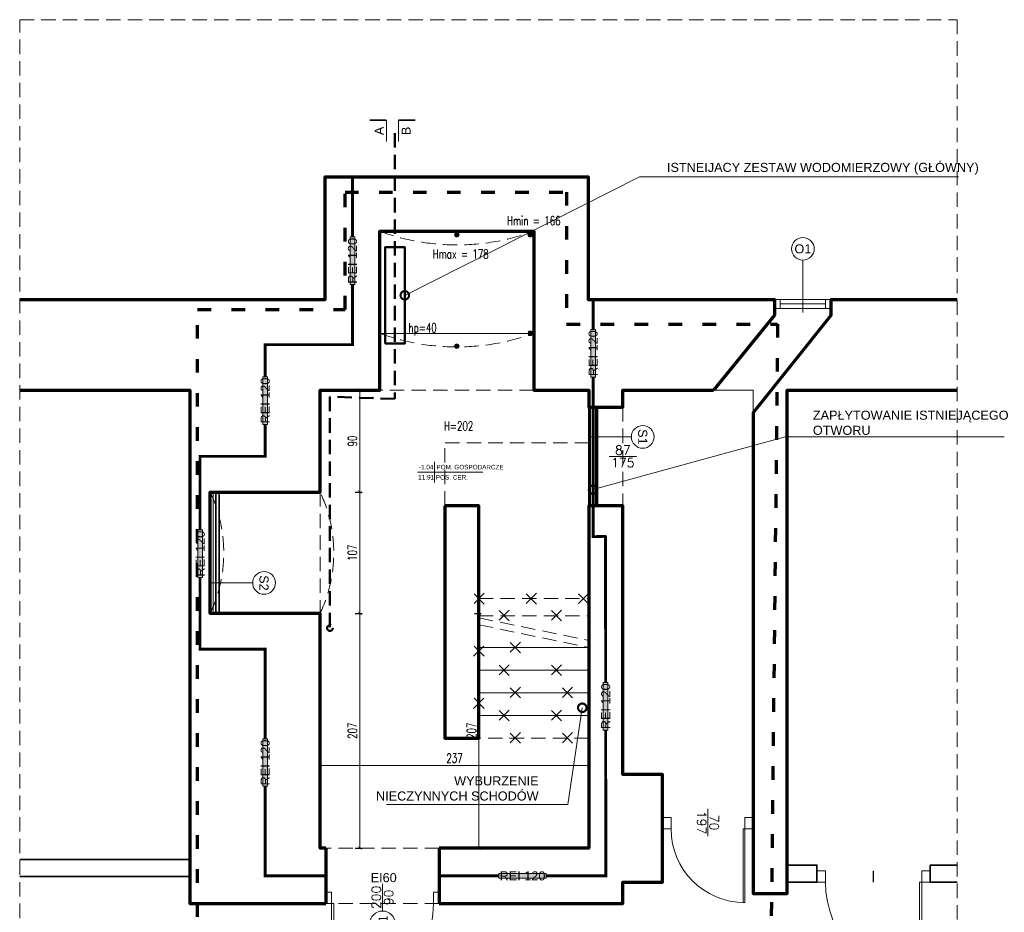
# Model space of a CAD drawing. Header units: centimetres. Extents: x 0 to 8068, y -312 to 10136.
# Tile 9 of 18: x 3568 to 4436, y 676 to 1463. Entities that reach past the tile are written whole.
import ezdxf
from ezdxf import colors
from ezdxf.entities.mleader import LeaderData, LeaderLine
from ezdxf.enums import TextEntityAlignment as Align
from ezdxf.math import Vec2, Vec3

# ---------------------------------------------------------------- set-up
doc = ezdxf.new("R2010")
doc.units = ezdxf.units.CM
doc.set_wipeout_variables(frame=1)
doc.linetypes.add('DASHED', pattern=[19.05, 12.7, -6.35])
doc.linetypes.add('ISO03W100', pattern=[30, 12, -18])
doc.layers.get('0').update_dxf_attribs({"lineweight": 13})
doc.layers.add('!_NIEDRUKOWALNE', color=213, linetype='Continuous', lineweight=13, plot=False)
for name, color, linetype, lineweight, true_color in [('0_ZAKRES_OPRACOWANIA', 7, 'DASHED', 35, 0x01bfff), ('A_WYBURZENIA', 7, 'DASHED', 13, 0x838383), ('INW_DRZWI', 7, 'Continuous', 13, 0x838383), ('INW_NIEWIDOCZNE', 7, 'DASHED', 5, 0x838383), ('INW_OKNA', 7, 'Continuous', 13, 0x838383), ('INW_OPIS', 7, 'Continuous', 13, 0x838383), ('INW_OPIS_STOLARKA_DRZWIOWA', 7, 'Continuous', 13, 0x838383), ('INW_OPIS_STOLARKA_OKIENNA', 7, 'Continuous', 13, 0x838383), ('INW_WIDOKOWE', 7, 'Continuous', 13, 0x838383), ('INW_ŚCIANY  DZIAŁOWE', 7, 'Continuous', 35, 0x838383), ('INW_ŚCIANY KONSTRUKCYJNE', 7, 'Continuous', 70, 0x838383), ('PPOŻ_GRANICA STREFY', 7, 'Continuous', 13, 0xcc0403), ('PPOŻ_KLASA ODPORNOŚCI', 7, 'Continuous', 13, 0xcc0403), ('PPOŻ_OPIS', 7, 'Continuous', 5, 0xcc0403), ('S_WODA', 7, 'DASHED', 50, 0x3284cd)]:
    doc.layers.add(name, color=color, linetype=linetype, lineweight=lineweight, true_color=true_color)
for name, color, linetype, lineweight in [('A_DRZWI', 3, 'Continuous', 13), ('A_IZOLACJA TERMICZNA_WYPEŁNIENIE', 31, 'BATTING', 5), ('A_NIEWIDOCZNE', 166, 'DASHED', 5), ('A_OPIS', 241, 'Continuous', 13), ('A_OPIS_PRZEGRODY', 202, 'Continuous', 13), ('A_OPIS_STOLARKA_DRZWIOWA', 241, 'Continuous', 13), ('A_OPIS_TABELKI POMIESZCZEŃ', 53, 'Continuous', 5), ('A_WYMIARY WEWNĘTRZNE', 183, 'Continuous', 13), ('A_ŚCIANY  DZIAŁOWE', 231, 'Continuous', 35), ('A_ŚCIANY KONSTRUKCYJNE', 5, 'Continuous', 70), ('X_WIPEOUT', 252, 'Continuous', 5)]:
    doc.layers.add(name, color=color, linetype=linetype, lineweight=lineweight)
doc.styles.add('100 ARIAL', font='arial.ttf', dxfattribs={"height": 16})
doc.styles.add('100 ROMANS', font='ROMANS.shx', dxfattribs={"width": 0.7, "height": 16})
doc.styles.add('50 ARIAL', font='arial.ttf', dxfattribs={"height": 8})
doc.styles.add('50 ROMANS', font='ROMANS.shx', dxfattribs={"width": 0.7, "height": 8})
doc.styles.add('ARIAL', font='arial.ttf')
doc.linetypes.add('BATTING', pattern='A,0.00254,-2.54,[134,ltypeshp.shx,S=2.54,R=0,X=-2.54,Y=0],-5.08,[134,ltypeshp.shx,S=2.54,R=180,X=2.54,Y=0],-2.54', length=10.16254)
doc.dimstyles.new('50', dxfattribs={"dimtxt": 8, "dimasz": 3, "dimexe": 2, "dimexo": 1, "dimgap": 2.5, "dimtad": 1, "dimrnd": 1, "dimzin": 9, "dimtxsty": '50 ROMANS', "dimblk": 'ARCHTICK', "dimcen": 0.5, "dimdle": 0.2, "dimclrd": 256, "dimclre": 256, "dimclrt": 256, "dimadec": 0, "dimazin": 0, "dimtfac": 1, "dimtdec": 1, "dimtix": 1, "dimtmove": 1, "dimatfit": 3, "dimldrblk": 'ARCHTICK', "dimfxl": 4, "dimfxlon": 1, "dimtolj": 1, "dimtzin": 9, "dimlwd": -1, "dimarcsym": 0})

# ---------------------------------------------------------------- blocks, each defined once
blk = doc.blocks.new('*U292')
for points in [[(-85, 0), (-83.11, 0), (-83.11, 85), (-85, 85)], [(-85, 0), (-92.5, 0), (-92.5, -10), (-85, -10)], [(7.5, 0), (0, 0), (0, -10), (7.5, -10)]]:
    blk.add_lwpolyline(points, close=True)
blk.add_arc((-85, 0), 85, 0, 90)
at = {"layer": 'Defpoints'}
blk.add_lwpolyline([(-42.5, 0), (-42.5, -10)], dxfattribs=at)
blk = doc.blocks.new('_DotSmall')
at = {"color": 0, "linetype": 'ByBlock', "const_width": 0.5}
blk.add_lwpolyline([(-0.0625, 0, 1), (0.0625, 0, 1)], format="xyb", close=True, dxfattribs=at)
blk = doc.blocks.new('*U295')
for points in [[(-65, 0), (-63.56, 0), (-63.56, 65), (-65, 65)], [(-65, 0), (-72.5, 0), (-72.5, -10), (-65, -10)], [(7.5, 0), (0, 0), (0, -10), (7.5, -10)]]:
    blk.add_lwpolyline(points, close=True)
blk.add_arc((-65, 0), 65, 0, 90)
at = {"layer": 'INW_OPIS_STOLARKA_DRZWIOWA'}
blk.add_lwpolyline([(-32.5, 6.5), (-32.5, -17.5)], dxfattribs=at)
at = {"layer": 'INW_OPIS_STOLARKA_DRZWIOWA', "style": '100 ROMANS', "flags": 12}
for tag, p in [('SZER', (-38, -5.5)), ('WYS', (-27, -5.5))]:
    blk.add_attdef(tag, text='', height=8, rotation=90, dxfattribs=at).set_placement(p, align=Align.MIDDLE_CENTER)
blk = doc.blocks.new('*U296')
at = {"layer": '!_NIEDRUKOWALNE'}
for points in [[(-87, 5.6), (-87, 5.6), (-87, -5.6), (-87, -5.6)], [(0, 5.6), (0, 5.6), (0, -5.6), (0, -5.6)]]:
    blk.add_lwpolyline(points, close=True, dxfattribs=at)
at = {"layer": 'INW_OPIS_STOLARKA_DRZWIOWA'}
blk.add_lwpolyline([(-43.5, 27), (-43.5, 3)], dxfattribs=at)
at = {"layer": 'INW_OPIS_STOLARKA_DRZWIOWA', "style": '100 ROMANS', "flags": 12}
for tag, p in [('SZER', (-49, 15)), ('WYS', (-38, 15))]:
    blk.add_attdef(tag, text='', height=8, rotation=90, dxfattribs=at).set_placement(p, align=Align.MIDDLE_CENTER)
blk = doc.blocks.new('*U313')
for points in [[(-50, 4), (-45, 4), (-45, -4), (-50, -4), (-50, 4)], [(-5, 4), (-45, 4)], [(-5, 0), (-45, 0)], [(-5, 4), (0, 4), (0, -4), (-5, -4), (-5, 4)], [(-5, -4), (-45, -4)]]:
    blk.add_lwpolyline(points)
at = {"layer": 'INW_OPIS_STOLARKA_OKIENNA'}
blk.add_line((-25, -7.47), (-25, 38.54), dxfattribs=at)
blk.add_circle((-25, 48.54), 10, dxfattribs=at)
at = {"layer": 'INW_OPIS_STOLARKA_OKIENNA', "style": '100 ARIAL'}
blk.add_attdef('OZNACZENIE', text='', height=8, dxfattribs=at).set_placement((-25, 48.54), align=Align.MIDDLE_CENTER)
at = {"layer": 'INW_OPIS_STOLARKA_OKIENNA', "style": '100 ROMANS'}
for tag, rotation, p in [('SZER', 90, (-32, 24.2)), ('WYS', 90, (-18, 24.2)), ('PARAPET', 360, (-24.58, -9.59))]:
    blk.add_attdef(tag, text='', height=8, rotation=rotation, dxfattribs=at).set_placement(p, align=Align.MIDDLE_CENTER)
blk = doc.blocks.new('*U314')
at = {"linetype": 'Continuous', "lineweight": 0}
for p, q in [((0, 36.1), (0, -36.1)), ((-60.2, 0), (170.2, 0))]:
    blk.add_line(p, q, dxfattribs=at)
at = {"style": '100 ARIAL'}
for tag, height, flags, p in [('KONDYGNACJA', 8, 13, (144.1, 129.7)), ('INNE', 8, 13, (144.1, 118)), ('NR', 16, 12, (-30.1, 10))]:
    blk.add_attdef(tag, text='', height=height, dxfattribs=dict(at, flags=flags)).set_placement(p, align=Align.CENTER)
at = {"style": '100 ARIAL', "flags": 12}
blk.add_attdef('NAZW', (6.1, 10), '', height=16, dxfattribs=at)
at = {"color": 5, "style": '100 ARIAL', "flags": 12}
blk.add_attdef('DO_OBLICZEN', text='', height=16, dxfattribs=at).set_placement((-30.1, -25.8), align=Align.CENTER)
at = {"style": '100 ARIAL', "flags": 12}
blk.add_attdef('POS_001', text='', height=16, dxfattribs=at).set_placement((6.1, -9.8), align=Align.TOP_LEFT)
blk = doc.blocks.new('_ZNACZNIK PRZEKROJU')
at = {"const_width": 3}
blk.add_lwpolyline([(0, 18.9), (-29.8, 18.9)], dxfattribs=at)
for points in [[(0, -18.9), (0, 18.9)], [(0, 18.9), (0, -18.9)]]:
    blk.add_lwpolyline(points)
at = {"style": '100 ARIAL'}
blk.add_attdef('PRZEKRÓJ', text='', height=16, rotation=90, dxfattribs=at).set_placement((0, 0), align=Align.BOTTOM_CENTER)
blk = doc.blocks.new('_ZNACZNIK PRZEKROJU 2')
at = {"const_width": 3}
blk.add_lwpolyline([(0, 18.9), (29.8, 18.9)], dxfattribs=at)
for points in [[(0, -18.9), (0, 18.9)], [(0, 18.9), (0, -18.9)]]:
    blk.add_lwpolyline(points)
at = {"style": '100 ARIAL'}
blk.add_attdef('PRZEKRÓJ', text='', height=16, rotation=90, dxfattribs=at).set_placement((0, 0), align=Align.BOTTOM_CENTER)
blk = doc.blocks.new('_KRZYŻYK')
at = {"linetype": 'ByBlock'}
for points in [[(4.74, 4.74), (-4.74, -4.74)], [(4.74, -4.74), (-4.74, 4.74)]]:
    blk.add_lwpolyline(points, dxfattribs=at)
blk = doc.blocks.new('*U364')
blk.add_lwpolyline([(0, 0), (0, -75)])
blk.add_circle((0, 20), 20)
at = {"style": 'ARIAL', "flags": 1}
for tag, p in [('SKALA_200', (0, 66.6)), ('SKALA_100', (0, 62.6)), ('SKALA_50', (0, 58.2)), ('SKALA_20', (0, 53.8))]:
    blk.add_attdef(tag, p, '', height=2.4, dxfattribs=at)
at = {"style": '100 ARIAL', "flags": 8}
blk.add_attdef('Oznaczenie', text='', height=16, dxfattribs=at).set_placement((0, 20), align=Align.MIDDLE_CENTER)
blk = doc.blocks.new('_ArchTick')
at = {"color": 0, "linetype": 'ByBlock', "const_width": 0.15}
blk.add_lwpolyline([(-0.5, -0.5), (0.5, 0.5)], dxfattribs=at)
blk = doc.blocks.new('*D400')
at = {"layer": 'A_WYMIARY WEWNĘTRZNE', "lineweight": -2}
for p, q in [((3968.59, 939.25), (3974.59, 939.25)), ((3968.59, 732.25), (3974.59, 732.25))]:
    blk.add_line(p, q, dxfattribs=at)
at = {"layer": 'A_WYMIARY WEWNĘTRZNE'}
blk.add_line((3972.59, 732.05), (3972.59, 939.45), dxfattribs=at)
at = {"layer": 'Defpoints', "color": 0}
for p in [(3832.59, 939.25), (3972.59, 939.25), (3937.59, 732.25)]:
    blk.add_point(p, dxfattribs=at)
at = {"layer": 'A_WYMIARY WEWNĘTRZNE', "xscale": 3, "yscale": 3, "zscale": 3}
for p, rotation in [((3972.59, 939.25), 90), ((3972.59, 732.25), 270)]:
    blk.add_blockref('_ArchTick', p, dxfattribs=dict(at, rotation=rotation))
at = {"layer": 'A_WYMIARY WEWNĘTRZNE', "insert": (3966.09, 835.75), "char_height": 8, "attachment_point": 5, "rotation": 90, "style": '50 ROMANS'}
blk.add_mtext('\\A1;207', dxfattribs=at)
blk = doc.blocks.new('*D401')
at = {"layer": 'A_WYMIARY WEWNĘTRZNE', "lineweight": -2}
for p, q in [((3863.59, 1046.25), (3869.59, 1046.25)), ((3863.59, 939.25), (3869.59, 939.25))]:
    blk.add_line(p, q, dxfattribs=at)
at = {"layer": 'A_WYMIARY WEWNĘTRZNE'}
blk.add_line((3867.59, 939.05), (3867.59, 1046.45), dxfattribs=at)
at = {"layer": 'Defpoints', "color": 0}
for p in [(3832.59, 1046.25), (3867.59, 1046.25), (3832.59, 939.25)]:
    blk.add_point(p, dxfattribs=at)
at = {"layer": 'A_WYMIARY WEWNĘTRZNE', "xscale": 3, "yscale": 3, "zscale": 3}
for p, rotation in [((3867.59, 1046.25), 90), ((3867.59, 939.25), 270)]:
    blk.add_blockref('_ArchTick', p, dxfattribs=dict(at, rotation=rotation))
at = {"layer": 'A_WYMIARY WEWNĘTRZNE', "insert": (3861.09, 992.75), "char_height": 8, "attachment_point": 5, "rotation": 90, "style": '50 ROMANS'}
blk.add_mtext('\\A1;107', dxfattribs=at)
blk = doc.blocks.new('*D402')
at = {"layer": 'A_WYMIARY WEWNĘTRZNE', "lineweight": -2}
for p, q in [((3863.59, 1136.25), (3869.59, 1136.25)), ((3863.59, 1046.25), (3869.59, 1046.25))]:
    blk.add_line(p, q, dxfattribs=at)
at = {"layer": 'A_WYMIARY WEWNĘTRZNE'}
blk.add_line((3867.59, 1046.05), (3867.59, 1136.45), dxfattribs=at)
at = {"layer": 'Defpoints', "color": 0}
for p in [(3832.59, 1136.25), (3867.59, 1136.25), (3832.59, 1046.25)]:
    blk.add_point(p, dxfattribs=at)
at = {"layer": 'A_WYMIARY WEWNĘTRZNE', "xscale": 3, "yscale": 3, "zscale": 3}
for p, rotation in [((3867.59, 1136.25), 90), ((3867.59, 1046.25), 270)]:
    blk.add_blockref('_ArchTick', p, dxfattribs=dict(at, rotation=rotation))
at = {"layer": 'A_WYMIARY WEWNĘTRZNE', "insert": (3861.09, 1091.25), "char_height": 8, "attachment_point": 5, "rotation": 90, "style": '50 ROMANS'}
blk.add_mtext('\\A1;90', dxfattribs=at)
blk = doc.blocks.new('*D403')
at = {"layer": 'A_WYMIARY WEWNĘTRZNE'}
blk.add_line((4069.79, 805.08), (3832.39, 805.08), dxfattribs=at)
at = {"layer": 'A_WYMIARY WEWNĘTRZNE', "lineweight": -2}
for p, q in [((3832.59, 806.08), (3832.59, 807.08)), ((4069.59, 806.08), (4069.59, 807.08))]:
    blk.add_line(p, q, dxfattribs=at)
at = {"layer": 'Defpoints', "color": 0}
for p in [(3832.59, 805.08), (3832.59, 805.08), (4069.59, 805.08)]:
    blk.add_point(p, dxfattribs=at)
at = {"layer": 'A_WYMIARY WEWNĘTRZNE', "xscale": 3, "yscale": 3, "zscale": 3, "rotation": 180}
blk.add_blockref('_ArchTick', (3832.59, 805.08), dxfattribs=at)
at = {"layer": 'A_WYMIARY WEWNĘTRZNE', "xscale": 3, "yscale": 3, "zscale": 3}
blk.add_blockref('_ArchTick', (4069.59, 805.08), dxfattribs=at)
at = {"layer": 'A_WYMIARY WEWNĘTRZNE', "insert": (3951.09, 811.58), "char_height": 8, "attachment_point": 5, "style": '50 ROMANS'}
blk.add_mtext('\\A1;237', dxfattribs=at)
blk = doc.blocks.new('*U363')
for points in [[(0, 0), (-2, 0), (-2, 90), (0, 90)], [(-90, 0), (-95, 0), (-95, -10), (-90, -10)], [(5, 0), (0, 0), (0, -10), (5, -10)]]:
    blk.add_lwpolyline(points, close=True)
blk.add_arc((0, 0), 90, 90, 180)
at = {"layer": 'A_OPIS_STOLARKA_DRZWIOWA'}
blk.add_lwpolyline([(-45, 6.5), (-45, -17.5)], dxfattribs=at)
blk.add_circle((-45, 17.75), 11.25, dxfattribs=at)
at = {"layer": 'A_OPIS_STOLARKA_DRZWIOWA', "style": '100 ARIAL'}
blk.add_attdef('SYMBOL', text='', height=8, rotation=270, dxfattribs=at).set_placement((-45.5, 17.75), align=Align.MIDDLE_CENTER)
blk.add_attdef('KIERUNEK', text='', height=5, rotation=270, dxfattribs=at).set_placement((-56.25, 17.75), align=Align.BOTTOM_CENTER)
at = {"layer": 'A_OPIS_STOLARKA_DRZWIOWA', "style": '100 ROMANS', "flags": 12}
for tag, p in [('SZER', (-50.5, -5.5)), ('WYS', (-39.5, -5.5))]:
    blk.add_attdef(tag, text='', height=8, rotation=90, dxfattribs=at).set_placement(p, align=Align.MIDDLE_CENTER)
at = {"layer": 'A_OPIS_STOLARKA_DRZWIOWA', "style": '100 ARIAL'}
blk.add_attdef('KLASA', text='', height=8, dxfattribs=at).set_placement((-46.03, -22.95), align=Align.MIDDLE_CENTER)
blk = doc.blocks.new('*D404')
at = {"layer": 'A_WYMIARY WEWNĘTRZNE', "lineweight": -2}
for p, q in [((3863.59, 939.25), (3869.59, 939.25)), ((3863.59, 732.25), (3869.59, 732.25))]:
    blk.add_line(p, q, dxfattribs=at)
at = {"layer": 'A_WYMIARY WEWNĘTRZNE'}
blk.add_line((3867.59, 939.45), (3867.59, 732.05), dxfattribs=at)
at = {"layer": 'Defpoints', "color": 0}
for p in [(3832.59, 939.25), (3837.59, 732.25), (3867.59, 732.25)]:
    blk.add_point(p, dxfattribs=at)
at = {"layer": 'A_WYMIARY WEWNĘTRZNE', "xscale": 3, "yscale": 3, "zscale": 3}
for p, rotation in [((3867.59, 939.25), 90), ((3867.59, 732.25), 270)]:
    blk.add_blockref('_ArchTick', p, dxfattribs=dict(at, rotation=rotation))
at = {"layer": 'A_WYMIARY WEWNĘTRZNE', "insert": (3861.09, 835.75), "char_height": 8, "attachment_point": 5, "rotation": 90, "style": '50 ROMANS'}
blk.add_mtext('\\A1;207', dxfattribs=at)
blk = doc.blocks.new('_KLASA_ODPORN')
blk.add_wipeout([(-42, -4.1), (42, -4.1), (42, 4.2), (-42, 4.2)])
at = {"layer": 'X_WIPEOUT', "true_color": 0xffffff}
blk.add_hatch(color=7, dxfattribs=at).paths.add_polyline_path([(42, -4.1), (42, 4.2), (-42, 4.2), (-42, -4.1)])
at = {"layer": 'X_WIPEOUT', "color": 7, "true_color": 0xffffff}
blk.add_lwpolyline([(42, 4.2), (42, -4.1), (-42, -4.1), (-42, 4.2)], close=True, dxfattribs=at)
at = {"style": '100 ARIAL'}
blk.add_attdef('ODP_POŻ', text='', height=16, dxfattribs=at).set_placement((0, 0), align=Align.MIDDLE_CENTER)

msp = doc.modelspace()

# ---------------------------------------------------------------- hatches: boundary and pattern name
at = {"layer": 'INW_OPIS'}
for points in [[(3955.069, 1273.216, 1), (3951.101, 1273.216, 1)], [(4019.811, 1273.216, 1), (4015.843, 1273.216, 1)], [(4019.811, 1186.247, 1), (4015.843, 1186.247, 1)], [(3955.069, 1174.974, 1), (3951.101, 1174.974, 1)]]:
    msp.add_hatch(color=256, dxfattribs=at).paths.add_polyline_path(points)

# ---------------------------------------------------------------- linework, layer by layer
at = {"layer": '!_NIEDRUKOWALNE'}
msp.add_line((3743.585, 1046.247), (3735.585, 1046.247), dxfattribs=at)
msp.add_lwpolyline([(3735.585, 1041.247), (3735.585, 1046.247)], dxfattribs=at)
at = {"layer": '0_ZAKRES_OPRACOWANIA', "linetype": 'ISO03W100', "lineweight": 70}
msp.add_lwpolyline([(3724.46, 551.594), (3724.46, 1207.406), (3854.52, 1207.406), (3854.52, 1310.887), (4049.91, 1310.887), (4049.91, 1194.471), (4236.109, 1194.471), (4229.225, 551.594), (3724.46, 551.594)], dxfattribs=at)
at = {"layer": 'A_IZOLACJA TERMICZNA_WYPEŁNIENIE', "ltscale": 0.25}
msp.add_line((4073.335, 1121.247), (4073.335, 1034.247), dxfattribs=at)
at = {"layer": 'A_IZOLACJA TERMICZNA_WYPEŁNIENIE', "ltscale": 0.24}
msp.add_lwpolyline([(3738.085, 939.247), (3738.085, 1046.247)], dxfattribs=at)
at = {"layer": 'A_NIEWIDOCZNE'}
for p, q in [((3937.585, 732.247), (3837.585, 732.247)), ((3937.585, 683.247), (3837.585, 683.247))]:
    msp.add_line(p, q, dxfattribs=at)
at = {"layer": 'A_WYBURZENIA'}
for p, q in [((3972.585, 952.247), (4069.585, 952.247)), ((3972.585, 937.247), (4069.585, 937.247)), ((3972.585, 935.369), (4069.585, 915.369)), ((3972.585, 929.247), (4069.585, 909.247))]:
    msp.add_line(p, q, dxfattribs=at)
msp.add_lwpolyline([(4069.585, 909.247), (3972.585, 909.247), (3972.585, 929.247)], dxfattribs=at)
for points in [[(3972.585, 909.247), (4069.585, 909.247), (4069.585, 889.247), (3972.585, 889.247)], [(3972.585, 889.247), (4069.585, 889.247), (4069.585, 869.247), (3972.585, 869.247)], [(3972.585, 869.247), (4069.585, 869.247), (4069.585, 849.247), (3972.585, 849.247)], [(3972.585, 849.247), (4069.585, 849.247), (4069.585, 829.247), (3972.585, 829.247)]]:
    msp.add_lwpolyline(points, close=True, dxfattribs=at)
at = {"layer": 'A_ŚCIANY  DZIAŁOWE'}
for p, q in [((4069.585, 1121.247), (4069.585, 1034.247)), ((4069.585, 1121.247), (4077.085, 1121.247)), ((4070.835, 1121.247), (4070.835, 1034.247)), ((4075.835, 1121.247), (4075.835, 1034.247)), ((4077.085, 1121.247), (4077.085, 1034.247)), ((4069.585, 1034.247), (4077.085, 1034.247))]:
    msp.add_line(p, q, dxfattribs=at)
for points in [[(3740.585, 939.247), (3740.585, 1046.247)], [(3743.585, 939.247), (3743.585, 1046.247)]]:
    msp.add_lwpolyline(points, dxfattribs=at)
at = {"layer": 'A_ŚCIANY KONSTRUKCYJNE'}
for p, q in [((3837.585, 732.247), (3837.585, 683.247)), ((3937.585, 732.247), (3937.585, 683.247))]:
    msp.add_line(p, q, dxfattribs=at)
at = {"layer": 'INW_NIEWIDOCZNE'}
for p, q in [((4021.085, 1136.247), (3885.085, 1136.247)), ((4069.585, 1121.247), (4069.585, 1081.747)), ((4099.585, 1121.247), (4099.585, 1034.247)), ((3942.585, 1034.247), (3942.585, 1089.744)), ((4069.776, 1089.744), (3942.776, 1089.744)), ((4069.585, 1081.747), (4069.585, 1034.247)), ((3832.585, 1046.247), (3832.585, 939.247))]:
    msp.add_line(p, q, dxfattribs=at)
for centre, radius, start, end in [((3953.085, 1462.914), 198.667, 249.98404, 290.01596), ((3953.085, 1372.914), 198.667, 249.98404, 290.01596), ((3622.325, 992.747), 125.26, 334.715695, 25.284305), ((3719.325, 992.747), 125.26, 334.715695, 25.284305)]:
    msp.add_arc(centre, radius, start, end, dxfattribs=at)
at = {"layer": 'INW_OPIS'}
for centre in [(3953.085, 1273.216), (4017.827, 1273.216), (4017.827, 1186.247), (3953.085, 1174.974)]:
    msp.add_circle(centre, 1.984, dxfattribs=at)
at = {"layer": 'INW_WIDOKOWE'}
for p, q in [((4021.085, 1186.247), (3885.085, 1186.247)), ((4179.585, 1136.247), (4214.585, 1136.247)), ((4214.585, 1136.247), (4214.585, 1116.247))]:
    msp.add_line(p, q, dxfattribs=at)
at = {"layer": 'INW_ŚCIANY  DZIAŁOWE'}
for points in [[(3567.585, 722.247), (3717.585, 722.247), (3717.585, 707.247), (3567.585, 707.247)], [(4244.585, 717.202), (4270.726, 717.202), (4270.726, 702.202), (4244.585, 702.202)], [(4394.585, 717.202), (4370.726, 717.202), (4370.726, 702.202), (4394.585, 702.202)]]:
    msp.add_lwpolyline(points, dxfattribs=at)
at = {"layer": 'INW_ŚCIANY KONSTRUKCYJNE'}
for points in [[(3567.585, 1216.247), (3837.085, 1216.247), (3837.085, 1324.247), (4069.085, 1324.247), (4069.085, 1216.247), (4233.393, 1216.247), (4233.393, 1202.341), (4179.585, 1136.247)], [(3837.585, 732.247), (3832.585, 732.247), (3832.585, 939.247), (3735.585, 939.247), (3735.585, 1046.247), (3832.585, 1046.247), (3832.585, 1136.247), (3885.085, 1136.247), (3885.085, 1276.247), (4021.085, 1276.247), (4021.085, 1136.247), (4069.585, 1136.247), (4069.585, 1121.247), (4099.585, 1121.247), (4099.585, 1136.247), (4179.585, 1136.247)], [(4214.585, 1116.247), (4283.393, 1202.341), (4283.393, 1216.247), (4394.585, 1216.247)], [(4214.585, 1116.247), (4214.585, 692.202), (4244.585, 692.202), (4244.585, 1136.247), (4394.585, 1136.247)], [(3937.585, 683.247), (4099.585, 683.247), (4099.585, 702.202), (4134.585, 702.202), (4134.585, 797.202), (4099.585, 797.202), (4099.585, 1034.247), (4069.585, 1034.247), (4069.585, 732.247), (3937.585, 732.247)], [(3942.585, 1034.247), (3942.585, 829.247), (3972.585, 829.247), (3972.585, 1034.247), (3942.585, 1034.247)]]:
    msp.add_lwpolyline(points, dxfattribs=at)
at = {"layer": 'PPOŻ_GRANICA STREFY', "linetype": 'ISO03W100', "ltscale": 0.5, "const_width": 2.5}
for points in [[(3837.585, 707.747), (3784.085, 707.747), (3784.085, 907.747), (3726.585, 907.747), (3726.585, 1077.747), (3784.085, 1077.747), (3784.085, 1176.247), (3861.085, 1176.247), (3861.085, 1324.247)], [(4073.335, 1216.247), (4073.335, 1121.247), (4073.335, 1006.91), (4084.09, 1007.215), (4084.255, 1006.91), (4084.585, 707.747), (3937.585, 707.747)]]:
    msp.add_lwpolyline(points, dxfattribs=at)
at = {"layer": 'S_WODA'}
msp.add_lwpolyline([(3898.604, 1362.824), (3898.604, 1128.403), (3841.214, 1130.396), (3841.214, 926.279)], dxfattribs=at)
at = {"layer": 'S_WODA', "linetype": 'Continuous'}
msp.add_lwpolyline([(3889.956, 1177.181), (3907.251, 1177.181), (3907.251, 1262.374), (3889.956, 1262.374)], close=True, dxfattribs=at)
at = {"layer": 'S_WODA'}
msp.add_circle((3841.214, 926.279), 2.5, dxfattribs=at)

# ---------------------------------------------------------------- block references
at = {"layer": 'A_DRZWI'}
ref = msp.add_blockref('*U363', (3842.585, 683.247), dxfattribs=dict(at, rotation=180))
ref.add_attrib('SZER', '90', dxfattribs={"layer": 'A_OPIS_STOLARKA_DRZWIOWA', "height": 8, "rotation": 90, "style": '100 ROMANS'}).set_placement((3893.085, 688.747), align=Align.MIDDLE_CENTER)
ref.add_attrib('WYS', '200', dxfattribs={"layer": 'A_OPIS_STOLARKA_DRZWIOWA', "height": 8, "rotation": 90, "style": '100 ROMANS'}).set_placement((3882.085, 688.747), align=Align.MIDDLE_CENTER)
ref.add_attrib('KLASA', 'EI60', dxfattribs={"layer": 'PPOŻ_OPIS', "height": 8, "style": '100 ARIAL'}).set_placement((3888.62, 706.193), align=Align.MIDDLE_CENTER)
ref.add_attrib('SYMBOL', 'D1', dxfattribs={"layer": 'A_OPIS_STOLARKA_DRZWIOWA', "height": 8, "rotation": 90, "style": '100 ARIAL'}).set_placement((3888.085, 665.497), align=Align.MIDDLE_CENTER)
at = {"layer": 'A_OPIS_PRZEGRODY', "xscale": 0.5, "yscale": 0.5, "zscale": 0.5, "rotation": 270}
for p, values in [((4107.085, 1094.909), {'Oznaczenie': 'S1'}), ((3773.085, 966.114), {'Oznaczenie': 'S2'})]:
    msp.add_blockref('*U364', p, dxfattribs=at).add_auto_attribs(values)
at = {"layer": 'A_OPIS_TABELKI POMIESZCZEŃ'}
ref = msp.add_blockref('*U314', (3933.585, 1063.783), dxfattribs=dict(at, xscale=0.25, yscale=0.25, zscale=0.25))
ref.add_attrib('NR', '-1.04', dxfattribs={"layer": '0', "height": 4, "style": '100 ARIAL'}).set_placement((3926.066, 1066.278), align=Align.CENTER)
ref.add_attrib('NAZW', 'POM. GOSPODARCZE', (3935.121, 1066.278), dxfattribs={"layer": '0', "height": 4, "style": '100 ARIAL'})
ref.add_attrib('POS_001', 'POS. CER.', (3934.681, 1057.259), dxfattribs={"layer": '0', "height": 4, "style": '100 ARIAL'})
ref.add_attrib('DO_OBLICZEN', '11,91', dxfattribs={"layer": '0', "height": 4, "style": '100 ARIAL'}).set_placement((3926.066, 1057.329), align=Align.CENTER)
at = {"layer": 'A_WYBURZENIA'}
for p in [(3972.585, 952.247), (4064.721, 952.247)]:
    msp.add_blockref('_KRZYŻYK', p, dxfattribs=at)
for p, rotation in [((4018.653, 952.247), 360), ((3994.696, 937.46), 360), ((4040.764, 937.46), 360), ((4004.419, 909.247), 360), ((3972.585, 906.179), 270), ((3994.696, 889.247), 360), ((4040.764, 889.247), 360), ((4004.419, 869.442), 360), ((4050.487, 869.442), 360), ((3972.585, 860.111), 270), ((3994.696, 849.247), 360), ((4040.764, 849.247), 360), ((4004.419, 829.442), 360), ((4050.487, 829.442), 360)]:
    msp.add_blockref('_KRZYŻYK', p, dxfattribs=dict(at, rotation=rotation))
at = {"layer": 'INW_DRZWI'}
ref = msp.add_blockref('*U295', (4142.085, 749.247), dxfattribs=dict(at, rotation=180))
ref.add_attrib('SZER', '70', dxfattribs={"layer": 'INW_OPIS_STOLARKA_DRZWIOWA', "height": 8, "rotation": 270, "style": '100 ROMANS'}).set_placement((4180.085, 754.747), align=Align.MIDDLE_CENTER)
ref.add_attrib('WYS', '197', dxfattribs={"layer": 'INW_OPIS_STOLARKA_DRZWIOWA', "height": 8, "rotation": 270, "style": '100 ROMANS'}).set_placement((4169.085, 754.747), align=Align.MIDDLE_CENTER)
at = {"layer": 'INW_DRZWI', "rotation": 180}
msp.add_blockref('*U292', (4278.226, 702.202), dxfattribs=at)
at = {"layer": 'INW_OKNA'}
ref = msp.add_blockref('*U313', (4283.393, 1212.247), dxfattribs=at)
ref.add_attrib('OZNACZENIE', 'O1', dxfattribs={"layer": 'INW_OPIS_STOLARKA_OKIENNA', "height": 8, "style": '100 ARIAL'}).set_placement((4258.393, 1260.785), align=Align.MIDDLE_CENTER)
at = {"layer": 'INW_OPIS', "xscale": 0.5, "yscale": 0.5, "zscale": 0.5}
msp.add_blockref('_ZNACZNIK PRZEKROJU', (3891.052, 1364.817), dxfattribs=at).add_auto_attribs({'PRZEKRÓJ': 'A'})
at = {"layer": 'INW_OPIS'}
ref = msp.add_blockref('_ZNACZNIK PRZEKROJU 2', (3901.677, 1364.817), dxfattribs=dict(at, xscale=0.5, yscale=0.5, zscale=0.5))
ref.add_attrib('PRZEKRÓJ', 'B', dxfattribs={"layer": '0', "height": 8, "rotation": 90, "style": '100 ARIAL'}).set_placement((3914.774, 1364.817), align=Align.BOTTOM_CENTER)
ref = msp.add_blockref('*U296', (4084.585, 1034.247), dxfattribs=dict(at, rotation=270))
ref.add_attrib('WYS', '175', dxfattribs={"layer": 'INW_OPIS_STOLARKA_DRZWIOWA', "height": 8, "style": '100 ROMANS'}).set_placement((4099.585, 1072.247), align=Align.MIDDLE_CENTER)
ref.add_attrib('SZER', '87', dxfattribs={"layer": 'INW_OPIS_STOLARKA_DRZWIOWA', "height": 8, "style": '100 ROMANS'}).set_placement((4099.585, 1083.247), align=Align.MIDDLE_CENTER)

# ---------------------------------------------------------------- texts
at = {"layer": 'INW_OPIS', "char_height": 8, "width": 233.60624, "attachment_point": 1, "line_spacing_factor": 0.625, "style": '50 ROMANS'}
for s, insert in [('Hmin = 166', (3997.354, 1289.535)), ('Hmax = 178', (3931.801, 1260.174)), ('hp=40', (3910.472, 1195.132)), ('H=202', (3941.758, 1108.474))]:
    msp.add_mtext(s, dxfattribs=dict(at, insert=insert))

# ---------------------------------------------------------------- dimensions: what is measured, and where the dimension line sits
at = {"layer": 'A_WYMIARY WEWNĘTRZNE'}
for base, p1, p2, picture, middle in [((3867.585, 1136.247), (3832.585, 1046.247), (3832.585, 1136.247), '*D402', (3861.085, 1091.247)), ((3867.585, 1046.247), (3832.585, 939.247), (3832.585, 1046.247), '*D401', (3861.085, 992.747)), ((3972.585, 939.247), (3937.585, 732.247), (3832.585, 939.247), '*D400', (3966.085, 835.747)), ((3867.585, 732.247), (3832.585, 939.247), (3837.585, 732.247), '*D404', (3861.085, 835.747))]:
    dim = msp.add_linear_dim(base=base, p1=p1, p2=p2, angle=90, dimstyle='50', dxfattribs=at)
    dim.commit()
    dim.dimension.update_dxf_attribs({"geometry": picture, "text_midpoint": middle})
dim = msp.add_linear_dim(base=(3832.585, 805.076), p1=(4069.585, 805.076), p2=(3832.585, 805.076), dimstyle='50', dxfattribs=at)
dim.commit()
dim.dimension.update_dxf_attribs({"geometry": '*D403', "text_midpoint": (3951.085, 811.576)})

# ---------------------------------------------------------------- leaders
at = {"layer": 'A_OPIS'}
ml = msp.add_multileader_mtext('Standard', dxfattribs=at)
ml.set_content('ISTNEIJACY ZESTAW WODOMIERZOWY (GŁÓWNY)', color=256, style='50 ARIAL')
ml.set_leader_properties(color=256, linetype='ByLayer', lineweight=-1)
ml.set_arrow_properties(name='DOTSMALL')
ml.build(insert=Vec2(0, 0))
ml.multileader.update_dxf_attribs({"text_left_attachment_type": 5, "text_right_attachment_type": 5, "dogleg_length": 0.5, "arrow_head_size": 15})
ctx = ml.context
ctx.base_point, ctx.char_height, ctx.arrow_head_size, ctx.landing_gap_size, ctx.plane_origin = Vec3(4133.477, 1324.247), 8, 15, 5, Vec3(3907.251, 1219.777)
ctx.left_attachment, ctx.right_attachment = 5, 5
notes = []
notes.append((ctx, [(0, (1, 1, 0), (4114.122, 1324.247), (1, 0), 19.354, [(0, [(3907.251, 1219.777), (4114.122, 1324.247)], 0, [])])]))
ctx.mtext.insert, ctx.mtext.flow_direction = Vec3(4138.477, 1336.615), 5
ml = msp.add_multileader_mtext('Standard', dxfattribs=at)
ml.set_content('ZAPŁYTOWANIE ISTNIEJĄCEGO\\POTWORU', color=256, style='50 ARIAL')
ml.set_leader_properties(color=256, linetype='ByLayer', lineweight=-1)
ml.set_arrow_properties(name='DOTSMALL')
ml.build(insert=Vec2(0, 0))
ml.multileader.update_dxf_attribs({"text_left_attachment_type": 5, "text_right_attachment_type": 5, "dogleg_length": 0.5, "arrow_head_size": 15})
ctx = ml.context
ctx.base_point, ctx.char_height, ctx.arrow_head_size, ctx.landing_gap_size, ctx.plane_origin = Vec3(4281.033, 1094.857), 8, 15, 5, Vec3(4073.335, 1070.553)
ctx.left_attachment, ctx.right_attachment = 5, 5
notes.append((ctx, [(0, (1, 1, 0), (4242.825, 1094.857), (1, 0), 19.354, [(0, [(4073.335, 1048.391), (4242.825, 1094.857)], 0, [])])]))
ctx.mtext.insert, ctx.mtext.flow_direction = Vec3(4267.179, 1118.062), 5
ml = msp.add_multileader_mtext('Standard', dxfattribs=at)
ml.set_content('WYBURZENIE \\PNIECZYNNYCH SCHODÓW ', color=256, style='50 ARIAL')
ml.set_leader_properties(color=256, linetype='ByLayer', lineweight=-1)
ml.set_arrow_properties(name='DOTSMALL')
ml.build(insert=Vec2(0, 0))
ml.multileader.update_dxf_attribs({"text_left_attachment_type": 5, "text_right_attachment_type": 5, "dogleg_length": 20.676, "arrow_head_size": 15})
ctx = ml.context
ctx.base_point, ctx.char_height, ctx.arrow_head_size, ctx.landing_gap_size, ctx.plane_origin, ctx.plane_x_axis = Vec3(4030.284, 770.604), 8, 15, 5, Vec3(4148.611, 857.874), Vec3(-1, 0)
ctx.left_attachment, ctx.right_attachment, ctx.text_align_type = 5, 5, 2
notes.append((ctx, [(0, (1, 1, 0), (4050.96, 770.604), (-1, 0), 20.676, [(0, [(4063.799, 856.009)], 0, [])])]))
ctx.mtext.insert, ctx.mtext.alignment, ctx.mtext.flow_direction = Vec3(4025.284, 795.553), 3, 5
for ctx, leaders in notes:
    for number, flags, end, landing, length, lines in leaders:
        leader = LeaderData()
        leader.index, (leader.has_last_leader_line, leader.has_dogleg_vector, leader.attachment_direction) = number, flags
        leader.last_leader_point, leader.dogleg_vector, leader.dogleg_length = Vec3(end), Vec3(landing), length
        for number, points, colour, breaks in lines:
            line = LeaderLine()
            line.index, line.vertices, line.color, line.breaks = number, Vec3.list(points), colors.encode_raw_color(colour), breaks
            leader.lines.append(line)
        ctx.leaders.append(leader)

# ---------------------------------------------------------------- next in the draw order: block references
at = {"layer": 'PPOŻ_KLASA ODPORNOŚCI'}
ref = msp.add_blockref('_KLASA_ODPORN', (3861.112, 1250.247), dxfattribs=dict(at, xscale=0.5, yscale=0.5, zscale=0.48, rotation=89.99999999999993))
ref.add_attrib('ODP_POŻ', 'REI 120', dxfattribs={"layer": 'PPOŻ_GRANICA STREFY', "height": 8, "rotation": 90, "style": '100 ARIAL'}).set_placement((3861.112, 1250.247), align=Align.MIDDLE_CENTER)
ref = msp.add_blockref('_KLASA_ODPORN', (4073.335, 1168.747), dxfattribs=dict(at, xscale=0.5, yscale=0.5, zscale=0.48, rotation=89.99999999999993))
ref.add_attrib('ODP_POŻ', 'REI 120', dxfattribs={"layer": 'PPOŻ_GRANICA STREFY', "height": 8, "rotation": 90, "style": '100 ARIAL'}).set_placement((4073.335, 1168.747), align=Align.MIDDLE_CENTER)
ref = msp.add_blockref('_KLASA_ODPORN', (3784.112, 1126.997), dxfattribs=dict(at, xscale=0.5, yscale=0.5, zscale=0.48, rotation=89.99999999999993))
ref.add_attrib('ODP_POŻ', 'REI 120', dxfattribs={"layer": 'PPOŻ_GRANICA STREFY', "height": 8, "rotation": 90, "style": '100 ARIAL'}).set_placement((3784.112, 1126.997), align=Align.MIDDLE_CENTER)
ref = msp.add_blockref('_KLASA_ODPORN', (3726.834, 991.948), dxfattribs=dict(at, xscale=0.5, yscale=0.5, zscale=0.48, rotation=89.99999999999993))
ref.add_attrib('ODP_POŻ', 'REI 120', dxfattribs={"layer": 'PPOŻ_GRANICA STREFY', "height": 8, "rotation": 90, "style": '100 ARIAL'}).set_placement((3726.834, 991.948), align=Align.MIDDLE_CENTER)
ref = msp.add_blockref('_KLASA_ODPORN', (4084.42, 857.329), dxfattribs=dict(at, xscale=0.5, yscale=0.5, zscale=0.48, rotation=89.99999999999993))
ref.add_attrib('ODP_POŻ', 'REI 120', dxfattribs={"layer": 'PPOŻ_GRANICA STREFY', "height": 8, "rotation": 90, "style": '100 ARIAL'}).set_placement((4084.42, 857.329), align=Align.MIDDLE_CENTER)
ref = msp.add_blockref('_KLASA_ODPORN', (3784.112, 807.747), dxfattribs=dict(at, xscale=0.5, yscale=0.5, zscale=0.48, rotation=89.99999999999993))
ref.add_attrib('ODP_POŻ', 'REI 120', dxfattribs={"layer": 'PPOŻ_GRANICA STREFY', "height": 8, "rotation": 90, "style": '100 ARIAL'}).set_placement((3784.112, 807.747), align=Align.MIDDLE_CENTER)
ref = msp.add_blockref('_KLASA_ODPORN', (4011.085, 707.747), dxfattribs=dict(at, xscale=0.5, yscale=0.5, zscale=0.48, rotation=359.9999999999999))
ref.add_attrib('ODP_POŻ', 'REI 120', dxfattribs={"layer": 'PPOŻ_GRANICA STREFY', "height": 8, "style": '100 ARIAL'}).set_placement((4011.085, 707.747), align=Align.MIDDLE_CENTER)

# ---------------------------------------------------------------- next in the draw order: linework, layer by layer
at = {"layer": 'A_NIEWIDOCZNE'}
msp.add_lwpolyline([(3567.585, 1462.893), (4394.585, 1462.893), (4394.585, 270.54), (3567.585, 270.54)], close=True, dxfattribs=at)
at = {"layer": 'INW_ŚCIANY KONSTRUKCYJNE'}
msp.add_lwpolyline([(3567.585, 1136.247), (3717.585, 1136.247), (3717.585, 683.247), (3837.585, 683.247)], dxfattribs=at)

doc.saveas('drawing.dxf')
